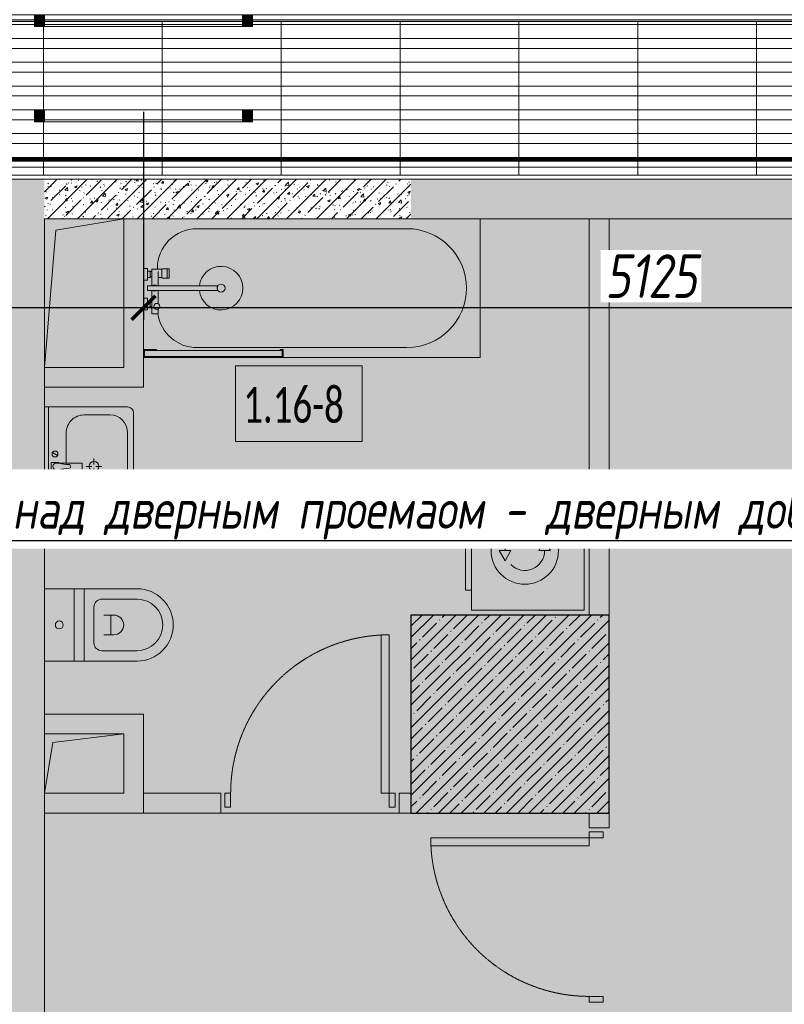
# Model space of a CAD drawing. Header units: millimetres. Extents: x -26897837 to 7466349, y -86687 to 22351.
# Tile 23 of 256: x 33703 to 37563, y -44944 to -39974. Entities that reach past the tile are written whole.
import ezdxf
from ezdxf import colors
from ezdxf.entities.mleader import LeaderData, LeaderLine
from ezdxf.math import Vec2, Vec3

# ---------------------------------------------------------------- set-up
doc = ezdxf.new("R2010")
doc.units = ezdxf.units.MM
for name, pattern in [('( Hidden )', [0.375, 0.25, -0.125]), ('-D1-02х01', [3, 2, -1]), ('-D1-03x03', [6, 3, -3]), ('DASHDOT', [25.4, 12.7, -6.35, 0, -6.35])]:
    doc.linetypes.add(name, pattern=pattern)
doc.layers.get('Defpoints').update_dxf_attribs({"color": 31})
for name, color, linetype, lineweight in [('_0', 7, 'Continuous', 13), ('A-000-MH_MASS', 7, '-D1-03x03', 5), ('A-010-A_ROOM', 7, 'Continuous', 18), ('A-200-M_WALL', 7, 'Continuous', 5), ('A-200-M_WALL_INT', 7, 'Continuous', 5), ('A-200-M_WALL_PAT', 7, 'Continuous', 5), ('A-230-M_FLOOR', 7, 'Continuous', 5), ('A-325-M_DOOR', 7, 'Continuous', 5), ('dim_light', 12, 'Continuous', 9), ('E-610-M_EPS', 7, 'Continuous', 5), ('M-520-M_DRAINAGE_FW', 7, 'Continuous', 5), ('M-567-M_MECH_EQP', 7, 'Continuous', 5), ('pot', 183, 'Continuous', 15), ('pot sh', 183, 'Continuous', 15), ('S-280-M_COLUMN', 7, 'Continuous', 5), ('Z-060-M_DETAIL', 7, 'Continuous', 5)]:
    doc.layers.add(name, color=color, linetype=linetype, lineweight=lineweight)
for name, color, linetype, lineweight, true_color in [('dim_razv', 7, 'DASHDOT', 9, 0x285228), ('light_pot', 7, 'Continuous', 15, 0x333300), ('pol', 7, 'Continuous', 15, 0x55666d)]:
    doc.layers.add(name, color=color, linetype=linetype, lineweight=lineweight, true_color=true_color)
doc.styles.add('Calibri Light_2', font='Calibri light.ttf', dxfattribs={"width": 0.7, "height": 250})
doc.styles.add('fl_iso paper', font='isocpeur.ttf', dxfattribs={"width": 0.8, "oblique": 10})
doc.styles.add('In tre', font='isocpeur.ttf', dxfattribs={"width": 0.8, "oblique": 10})
doc.dimstyles.new('In tre 1_75', dxfattribs={"dimtxt": 220, "dimasz": 120, "dimexe": 60, "dimexo": 10, "dimgap": 50, "dimtad": 1, "dimdec": 0, "dimrnd": 5, "dimzin": 0, "dimdsep": 46, "dimtxsty": 'fl_iso paper', "dimblk": 'ARCHTICK', "dimcen": 0, "dimdle": 60, "dimadec": 0, "dimazin": 0, "dimtfac": 1, "dimtdec": 0, "dimtofl": 0, "dimtmove": 1, "dimatfit": 1, "dimfxl": 1, "dimtfill": 1, "dimtolj": 1, "dimtzin": 0, "dimarcsym": 1})
pattern_1 = [(45, (36177.98, -48979.44), (-75.4342, 75.4342), [106.68, -17.78, 3.556, -17.78]), (45, (36177.98, -48904.05), (-75.4342, 75.4342), []), (50, (36177.98, -48979.44), (127.5292, -11.1576), [13.335, -146.685]), (355, (36177.98, -48979.44), (-24.6697, 133.74), [10.668, -117.348]), (100.451, (36188.6, -48980.37), (102.8597, 122.5818), [11.333, -124.663]), (46.184, (36177.98, -48943.88), (189.7552, -29.4304), [20.002, -220.027]), (96.636, (36193.79, -48946.33), (166.1822, 173.1996), [17, -186.995]), (351.184, (36177.98, -48943.88), (166.184, 173.1976), [16.002, -176.022]), (21, (36195.76, -48952.77), (106.1303, -71.586), [13.335, -146.685]), (326, (36195.76, -48952.77), (43.2619, 128.9318), [10.668, -117.348]), (71.451, (36204.6, -48958.73), (149.392, 57.345), [11.333, -124.663]), (37.5, (36177.975, -48979.436), (2.16223, 59.18836), [3.353, -112.573, 3.353, -115.773, -117.792]), (37.5, (36177.975, -48979.436), (2.16223, 59.18836), [-235.052, 3.353, -114.44]), (7.5, (36177.975, -48979.436), (46.77386, 70.12615), [3.353, -64.567, 3.353, -109.906, -44.894]), (7.5, (36177.975, -48979.436), (46.77386, 70.12615), [-181.178, 3.353, -41.542]), (327.5, (36138.326, -48979.436), (94.91367, -4.0101), [3.353, -41.097, 3.353, -135.331, -184.023]), (327.5, (36138.326, -48979.436), (94.91367, -4.0101), [-183.134, 3.353, -180.67]), (317.5, (36120.55, -48979.44), (103.6906, 17.7988), [3.353, -54.432, 3.353, -88.748, -130.683]), (317.5, (36120.55, -48979.44), (103.6906, 17.7988), [-149.885, 3.353, -127.33])]

# ---------------------------------------------------------------- blocks, each defined once
blk = doc.blocks.new('*U303')
at = {"layer": 'pol', "true_color": 0x007dfa, "transparency": 33554687}
h = blk.add_hatch(color=150, dxfattribs=at)
h.dxf.hatch_style = 1
h.paths.add_polyline_path([(37440, 0), (0, 0), (0, -10), (37440, -10)])
at = {"layer": 'pol', "color": 162, "true_color": 0x2c3cc9}
blk.add_lwpolyline([(37440, 0), (0, 0), (0, -10), (37440, -10)], close=True, dxfattribs=at)
blk = doc.blocks.new('*U319')
at = {"layer": 'light_pot', "linetype": 'ByBlock', "lineweight": 0}
h = blk.add_hatch(color=252, dxfattribs=at)
h.dxf.hatch_style = 1
h.paths.add_polyline_path([(-500, 30), (-550, 30), (-550, -30), (-500, -30)])
h = blk.add_hatch(color=252, dxfattribs=at)
h.dxf.hatch_style = 1
h.paths.add_polyline_path([(500, 30), (550, 30), (550, -30), (500, -30)])
for points in [[(-500, 30), (-550, 30), (-550, -30), (-500, -30)], [(500, -30), (-500, -30), (-500, 30), (500, 30)], [(500, 30), (550, 30), (550, -30), (500, -30)]]:
    blk.add_lwpolyline(points, close=True, dxfattribs=at)
blk = doc.blocks.new('_ArchTick')
at = {"color": 0, "linetype": 'ByBlock', "lineweight": 9, "const_width": 0.15}
blk.add_lwpolyline([(-0.5, -0.5), (0.5, 0.5)], dxfattribs=at)
blk = doc.blocks.new('*D367')
at = {"layer": 'Defpoints', "color": 0, "transparency": 16777216}
for p in [(39453, -41125.6), (34328, -41199.9), (34328, -41428.8)]:
    blk.add_point(p, dxfattribs=at)
at = {"layer": 'dim_light', "color": 0, "lineweight": -2, "transparency": 16777216}
for p, q in [((39453, -41135.6), (39453, -41488.8)), ((34328, -41209.9), (34328, -41488.8)), ((39513, -41428.8), (34268, -41428.8))]:
    blk.add_line(p, q, dxfattribs=at)
at = {"layer": 'dim_light', "color": 0, "lineweight": -2, "transparency": 16777216, "xscale": 120, "yscale": 120, "zscale": 120, "rotation": 180}
blk.add_blockref('_ArchTick', (34328, -41428.8), dxfattribs=at)
at = {"layer": 'dim_light', "color": 0, "lineweight": -2, "transparency": 16777216, "xscale": 120, "yscale": 120, "zscale": 120}
blk.add_blockref('_ArchTick', (39453, -41428.8), dxfattribs=at)
at = {"layer": 'dim_light', "color": 0, "transparency": 16777216, "insert": (36890.5, -41268.8), "char_height": 220, "attachment_point": 5, "style": 'fl_iso paper', "bg_fill": 3, "box_fill_scale": 1.1, "bg_fill_color": 256, "bg_fill_true_color": 13158600, "bg_fill_transparency": 0}
blk.add_mtext('\\A1;5125', dxfattribs=at)
blk = doc.blocks.new('*D368')
at = {"layer": 'Defpoints', "color": 0, "transparency": 16777216}
for p in [(30203, -40429.4), (34328, -40429.4), (30203, -41428.8)]:
    blk.add_point(p, dxfattribs=at)
at = {"layer": 'dim_light', "color": 0, "lineweight": -2, "transparency": 16777216}
for p, q in [((30203, -40439.4), (30203, -41488.8)), ((34328, -40439.4), (34328, -41488.8)), ((34388, -41428.8), (30143, -41428.8))]:
    blk.add_line(p, q, dxfattribs=at)
at = {"layer": 'dim_light', "color": 0, "lineweight": -2, "transparency": 16777216, "xscale": 120, "yscale": 120, "zscale": 120, "rotation": 180}
blk.add_blockref('_ArchTick', (30203, -41428.8), dxfattribs=at)
at = {"layer": 'dim_light', "color": 0, "lineweight": -2, "transparency": 16777216, "xscale": 120, "yscale": 120, "zscale": 120}
blk.add_blockref('_ArchTick', (34328, -41428.8), dxfattribs=at)
at = {"layer": 'dim_light', "color": 0, "transparency": 16777216, "insert": (32265.5, -41268.8), "char_height": 220, "attachment_point": 5, "style": 'fl_iso paper', "bg_fill": 3, "box_fill_scale": 1.1, "bg_fill_color": 256, "bg_fill_true_color": 13158600, "bg_fill_transparency": 0}
blk.add_mtext('\\A1;4125', dxfattribs=at)
blk = doc.blocks.new('A_MEQ_OpeningShaft-Rectangular - ОВ-8469839-50_AS_Plan_13')
at = {"layer": 'Z-060-M_DETAIL', "linetype": '-D1-03x03'}
blk.add_hatch(color=256, dxfattribs=at).paths.add_polyline_path([(0, -750), (57.1, -57.1), (400, 0), (0, 0), (0, -652.7)])
at = {"layer": 'A-000-MH_MASS'}
for p, q in [((400, 0), (0, 0)), ((0, 0), (0, -750)), ((400, -750), (400, 0)), ((0, -750), (400, -750))]:
    blk.add_line(p, q, dxfattribs=at)
at = {"layer": 'Z-060-M_DETAIL'}
for p, q in [((400, 0), (0, 0)), ((0, 0), (0, -750)), ((57.1, -57.1), (400, 0)), ((400, 0), (400, -750)), ((0, -750), (57.1, -57.1)), ((0, -750), (400, -750))]:
    blk.add_line(p, q, dxfattribs=at)
blk = doc.blocks.new('MR_Стиральная машина - Стиральная машина_600-2464872-50_AS_Plan_13')
at = {"layer": 'E-610-M_EPS'}
for p, q in [((300, 0), (-300, 0)), ((-300, 0), (-300, -570)), ((300, -570), (300, 0)), ((0, -170), (-52, -200)), ((0, -230), (0, -170)), ((-52, -200), (0, -230)), ((0, -370), (0, -430)), ((52, -400), (0, -370)), ((0, -430), (52, -400)), ((-300, -570), (300, -570)), ((-200, -570), (-200, -600)), ((200, -600), (200, -570)), ((-200, -600), (200, -600))]:
    blk.add_line(p, q, dxfattribs=at)
for radius, start, end in [(170, 360, 180), (100, 135, 270), (100, 315, 90), (170, 180, 360)]:
    blk.add_arc((0, -300), radius, start, end, dxfattribs=at)
blk = doc.blocks.new('MR_Ванна - Санузел с ванной_1700x700-V74-50_AS_Plan_13')
at = {"layer": 'M-520-M_DRAINAGE_FW'}
for p, q in [((-800, 0), (-800, 700)), ((-800, 700), (195.1, 700)), ((210, 700.1), (195, 700.1)), ((195, 700.1), (195, 660)), ((210, 695.1), (210, 700.1)), ((210, 700), (885, 700)), ((900, 700), (885, 700)), ((885, 700), (885, 695.1)), ((900, 660), (900, 700)), ((630, 650), (-430, 650)), ((195, 660), (210, 660)), ((200, 665), (200, 695.1)), ((200, 695.1), (210, 695.1)), ((200, 695.1), (200, 665)), ((895, 695.1), (200, 695.1)), ((210, 665), (200, 665)), ((200, 665), (895, 665)), ((210, 660), (210, 665)), ((895, 665), (835, 665)), ((835, 665), (835, 660)), ((835, 660), (900, 660)), ((885, 695.1), (895, 695.1)), ((895, 695.1), (895, 665)), ((895, 665), (895, 695.1)), ((826.3, 479.1), (858, 479.1)), ((826.3, 455.7), (826.3, 479.1)), ((858, 479.1), (858, 361.3)), ((880, 459.8), (900, 459.8)), ((880, 400), (880, 459.8)), ((900, 459.8), (900, 400)), ((826.3, 361.3), (826.3, 428.7)), ((858, 443.3), (866, 443.3)), ((858, 416.4), (858, 443.3)), ((866, 416.4), (858, 416.4)), ((866, 446), (880, 446)), ((866, 414), (866, 446)), ((866, 443.3), (866, 416.4)), ((880, 414), (866, 414)), ((880, 446), (880, 414)), ((900, 400), (880, 400)), ((524.9, 361.3), (880, 361.3)), ((880, 361.3), (880, 338.7)), ((880, 338.7), (524.9, 338.7)), ((770.9, 251.9), (770.9, 298.9)), ((770.9, 298.9), (780, 298.9)), ((780, 251.9), (780, 298.9)), ((780, 298.9), (807.5, 298.9)), ((780, 298.9), (780, 251.9)), ((807.5, 298.9), (807.5, 251.9)), ((826.3, 266.7), (826.3, 338.7)), ((858, 338.7), (858, 266.7)), ((880, 250.2), (880, 310)), ((880, 310), (900, 310)), ((900, 310), (900, 250.2)), ((780, 251.9), (770.9, 251.9)), ((807.5, 251.9), (780, 251.9)), ((807.5, 253.8), (807.5, 296.6)), ((807.5, 296.6), (826.3, 296.6)), ((858, 253.8), (807.5, 253.8)), ((830, 250), (830, 253.8)), ((858, 266.7), (858, 293.6)), ((858, 293.6), (866, 293.6)), ((858, 266.7), (858, 253.8)), ((866, 266.7), (858, 266.7)), ((866, 264), (866, 296)), ((866, 296), (880, 296)), ((866, 293.6), (866, 266.7)), ((880, 264), (866, 264)), ((880, 296), (880, 264)), ((900, 250.2), (880, 250.2)), ((-430, 50), (630, 50))]:
    blk.add_line(p, q, dxfattribs=at)
for centre, radius, start, end in [((-430, 350), 300, 90, 270), ((630, 450), 200, 8.4081, 90), ((508.5, 350), 110, 5.916, 354.084), ((832.8, 442.2), 15, 90, 270), ((832.8, 442.2), 15, 244.0483, 115.9517), ((832.8, 442.2), 15, 270, 90), ((508.5, 350), 20, 90, 270), ((508.5, 350), 20, 270, 90), ((508.5, 350), 20, 325.4667, 34.5333), ((843.9, 350), 15.5, 47.0093, 132.9907), ((843.9, 350), 15.5, 227.0093, 312.9907), ((630, 250), 200, 270, 360)]:
    blk.add_arc(centre, radius, start, end, dxfattribs=at)
blk = doc.blocks.new('MR_Тумба-Умывальник с зеркалом - Тумба-умывальник_600-V58-50_AS_Plan_13')
at = {"layer": 'M-520-M_DRAINAGE_FW'}
for p, q in [((-300, 0), (-300, -420)), ((300, -420), (300, 0)), ((-300, -20), (300, -20)), ((-69.7, -39.8), (-55.6, -66.3)), ((20, -33.1), (-20, -33.1)), ((-20, -33.1), (-20, -73.1)), ((20, -73.1), (20, -33.1)), ((69.7, -39.8), (55.6, -66.3)), ((-20, -73.1), (-17, -73.1)), ((-17, -60), (-17, -73.1)), ((-17, -73.1), (-17, -187.9)), ((17, -73.1), (17, -60)), ((17, -187.9), (17, -73.1)), ((17, -73.1), (20, -73.1)), ((-17, -110), (-170, -110)), ((170, -110), (17, -110)), ((-14, -190.9), (14, -190.9)), ((-260, -200), (-260, -330)), ((0, -210), (0, -240)), ((260, -330), (260, -200)), ((-10, -250), (-40, -250)), ((0, -290), (0, -260)), ((40, -250), (10, -250)), ((-170, -420), (170, -420)), ((-270, -450), (270, -450))]:
    blk.add_line(p, q, dxfattribs=at)
for centre, radius, start, end in [((-62.7, -53.1), 15, 360, 180), ((0, -60), 17, 360, 180), ((62.7, -53.1), 15, 360, 180), ((-62.7, -53.1), 15, 180, 360), ((-217.6, -129.9), 208.5, 1.5946, 15.8177), ((217.6, -129.9), 208.5, 164.1823, 178.4054), ((62.7, -53.1), 15, 180, 360), ((-170, -200), 90, 90, 180), ((0, -124.1), 9.19, 180, 360), ((170, -200), 90, 360, 90), ((-14, -187.9), 3, 180, 270), ((-14, -187.9), 3, 195, 255), ((14, -187.9), 3, 270, 0), ((14, -187.9), 3, 285, 345), ((0, -250), 25, 0, 180), ((0, -250), 25, 180, 0), ((-170, -330), 90, 180, 270), ((170, -330), 90, 270, 360), ((-270, -420), 30, 180, 270), ((270, -420), 30, 270, 360)]:
    blk.add_arc(centre, radius, start, end, dxfattribs=at)
blk = doc.blocks.new('MR_Унитаз напольный - Санузел с ванной-2446141-50_AS_Plan_13')
at = {"layer": 'M-520-M_DRAINAGE_FW'}
for p, q in [((-182.5, 200), (-182.5, 50)), ((182.5, 200), (-182.5, 200)), ((182.5, 50), (182.5, 200)), ((-182.5, 50), (182.5, 50)), ((182.5, 50), (-182.5, 50)), ((-182.5, 50), (-182.5, 0)), ((182.5, 0), (182.5, 50)), ((-182.5, 0), (182.5, 0)), ((182.5, 0), (-182.5, 0)), ((-182.5, 0), (-182.5, -267.5)), ((182.5, -267.5), (182.5, 0)), ((-130, -267.5), (-130, -90)), ((-90, -50), (90, -50)), ((130, -90), (130, -267.5)), ((-50, -150), (-50, -100)), ((-50, -135), (50, -135)), ((50, -100), (50, -150))]:
    blk.add_line(p, q, dxfattribs=at)
for centre, radius, start, end in [((0, 125), 20, 0, 180), ((0, 125), 20, 180, 0), ((-90, -90), 40, 90, 180), ((90, -90), 40, 360, 90), ((0, -150), 50, 180, 0), ((0, -267.5), 182.5, 180, 360), ((0, -267.5), 130, 180, 0)]:
    blk.add_arc(centre, radius, start, end, dxfattribs=at)
blk = doc.blocks.new('A_DOR_Door - INT_3_Single_900Wx2100H-7216580-50_AS_Plan_13')
at = {"layer": 'A-325-M_DOOR'}
for p, q in [((-430, 20), (-400, 20)), ((-430, -50), (-430, 20)), ((-400, 20), (-400, -50)), ((400, -50), (400, 20)), ((400, 20), (430, 20)), ((430, 20), (430, -50)), ((-400, -50), (-430, -50)), ((-400, -50), (-400, -850)), ((-360, -50), (-400, -50)), ((-400, -50), (-400, -850)), ((-360, -850), (-360, -50)), ((430, -50), (400, -50)), ((-400, -850), (-360, -850))]:
    blk.add_line(p, q, dxfattribs=at)
at = {"layer": 'A-325-M_DOOR', "linetype": '-D1-02х01'}
blk.add_arc((-400, -50), 800, 270, 0, dxfattribs=at)
blk = doc.blocks.new('A_DOR_Door - INT_3_Single_900Wx2100H-8322855-50_AS_Plan_13')
at = {"layer": 'A-325-M_DOOR'}
for p, q in [((-430, 20), (-400, 20)), ((-430, -50), (-430, 20)), ((-400, 20), (-400, -50)), ((400, -50), (400, 20)), ((400, 20), (430, 20)), ((430, 20), (430, -50)), ((-400, -50), (-430, -50)), ((-400, -50), (-400, -850)), ((-360, -50), (-400, -50)), ((-400, -50), (-400, -850)), ((-360, -850), (-360, -50)), ((430, -50), (400, -50)), ((-400, -850), (-360, -850))]:
    blk.add_line(p, q, dxfattribs=at)
at = {"layer": 'A-325-M_DOOR', "linetype": '-D1-02х01'}
blk.add_arc((-400, -50), 800, 270, 0, dxfattribs=at)
blk = doc.blocks.new('A_MEQ_OpeningShaft-Rectangular - ВК-8494399-50_AS_Plan_13')
at = {"layer": 'Z-060-M_DETAIL', "linetype": '-D1-03x03'}
blk.add_hatch(color=256, dxfattribs=at).paths.add_polyline_path([(0, -300), (42.9, -42.9), (400, 0), (0, 0), (0, -32.5)])
at = {"layer": 'A-000-MH_MASS'}
for p, q in [((400, 0), (0, 0)), ((0, 0), (0, -300)), ((400, -300), (400, 0)), ((0, -300), (400, -300))]:
    blk.add_line(p, q, dxfattribs=at)
at = {"layer": 'Z-060-M_DETAIL'}
for p, q in [((400, 0), (0, 0)), ((0, 0), (0, -300)), ((0, -300), (42.9, -42.9)), ((42.9, -42.9), (400, 0)), ((400, 0), (400, -300)), ((0, -300), (400, -300))]:
    blk.add_line(p, q, dxfattribs=at)

msp = doc.modelspace()

# ---------------------------------------------------------------- hatches: boundary and pattern name
at = {"layer": '_0', "transparency": 33554534}
h = msp.add_hatch(color=252, dxfattribs=at)
h.dxf.hatch_style = 1
h.paths.add_polyline_path([(17837.9, -49734.4), (25204.6, -19284.4), (73878, -19284.4), (73878, -49734.4)])
h.paths.add_polyline_path([(28728, -40979.4), (28728, -37429.4), (30528, -37429.4), (30528, -30029.4), (28477.6, -30029.4), (28478, -28029.4), (29978, -28029.4), (29978, -27479.4), (32178, -27479.4), (32178, -28029.4), (44478, -28029.4), (44478, -27979.4), (45303, -27979.4), (45303, -27379.4), (47528, -27379.4), (47528, -27979.4), (53578, -27979.4), (53578, -27379.4), (55478, -27379.4), (55478, -27979.4), (64478, -27979.4), (64478, -26229.4), (67788, -26229.4), (67788, -28219.4), (66578, -28219.4), (66578, -30029.4), (62978, -30029.4), (62078, -30029.4), (58628, -30029.4), (58628, -38979.4), (61728, -38979.4), (62978, -38979.4), (66878, -38979.4), (66878, -41429.4), (64488, -41429.4), (64488, -41029.4), (59923, -41029.4), (59923, -41629.4), (57898, -41629.4), (57898, -41029.4), (47038, -41029.4), (47038, -41629.4), (44138, -41629.4), (44138, -40979.4)], flags=16)
at = {"layer": 'A-200-M_WALL_PAT'}
h = msp.add_hatch(dxfattribs=at)
h.set_pattern_fill('FP_50', color=256, style=0, pattern_type=2)
h.set_pattern_definition(pattern_1)
h.paths.add_polyline_path([(33512.3, -40979.4), (33828, -40979.4), (33828, -40779.4), (31628, -40779.4), (31628, -40979.4), (33270.8, -40979.4)])
h.paths.add_polyline_path([(30538, -40979.4), (30578, -40979.4), (30578, -40779.4), (30528, -40779.4), (30528, -40979.4)])
h = msp.add_hatch(dxfattribs=at)
h.set_pattern_fill('FP_50', color=256, style=0, pattern_type=2)
h.set_pattern_definition(pattern_1)
h.paths.add_polyline_path([(35678, -40979.4), (35678, -40779.4), (33828, -40779.4), (33828, -40979.4), (35678, -40979.4)])
h = msp.add_hatch(dxfattribs=at)
h.set_pattern_fill('FP_50', color=256, style=0, pattern_type=2)
h.set_pattern_definition(pattern_1)
h.paths.add_polyline_path([(44138, -40979.4), (44138, -40779.4), (41688, -40779.4), (41688, -40979.4), (43618.6, -40979.4)])
h.paths.add_polyline_path([(40600, -40979.4), (40638, -40979.4), (40638, -40779.4), (35678, -40779.4), (35678, -40979.4), (40598, -40979.4)])
h = msp.add_hatch(dxfattribs=at)
h.set_pattern_fill('FP_50', color=256, style=0, pattern_type=2)
h.set_pattern_definition(pattern_1)
h.paths.add_polyline_path([(33828, -49479.4), (33828, -40979.4), (33628, -40979.4), (33628, -49479.4)])
at = {"layer": 'S-280-M_COLUMN'}
h = msp.add_hatch(dxfattribs=at)
h.set_pattern_fill('FP_1', color=256, style=0, pattern_type=2)
h.set_pattern_definition([(45, (36177.975, -48979.44), (-57.0246, 57.0246), []), (45, (36235, -48979.44), (-57.0246, 57.0246), [100.806, -20.161, 3.353, -16.808])])
h.paths.add_polyline_path([(35678, -43979.4), (36678, -43979.4), (36678, -42979.4), (35678, -42979.4), (35678, -43612)])

# ---------------------------------------------------------------- linework, layer by layer
at = {"layer": 'A-010-A_ROOM', "lineweight": 5, "flags": 128}
msp.add_lwpolyline([(34791.6, -41722.2), (35432.1, -41722.2), (35432.1, -42103.2), (34791.6, -42103.2)], close=True, dxfattribs=at)
at = {"layer": 'A-200-M_WALL'}
for p, q in [((40638, -40759.4), (31628, -40759.4)), ((34328, -40979.4), (34228, -40979.4)), ((33828, -41729.4), (33828, -41829.4)), ((33828, -43479.4), (33828, -43579.4)), ((33828, -43879.4), (33828, -43979.4))]:
    msp.add_line(p, q, dxfattribs=at)
at = {"layer": 'A-200-M_WALL', "lineweight": 9}
for p, q in [((31628, -40779.4), (40638, -40779.4)), ((34328, -41229.7), (34328, -40979.4)), ((34328, -40979.4), (40598, -40979.4)), ((34328, -41379.4), (34328, -41289.4)), ((34328, -41639.4), (34328, -41439.2)), ((34328, -41829.4), (34328, -41679.4)), ((33828, -42846.9), (33828, -41829.4)), ((33828, -41829.4), (34328, -41829.4)), ((33828, -43479.4), (33828, -43211.9)), ((34328, -43479.4), (33828, -43479.4)), ((34328, -43979.4), (34328, -43479.4)), ((33828, -49479.4), (33828, -43979.4)), ((33828, -43979.4), (34328, -43979.4))]:
    msp.add_line(p, q, dxfattribs=at)
at = {"layer": 'A-200-M_WALL_INT'}
for p, q in [((36578, -42979.4), (36578, -40979.4)), ((36678, -40979.4), (36678, -42979.4)), ((34328, -43879.4), (34718, -43879.4)), ((34718, -43879.4), (34718, -43979.4)), ((35618, -43879.4), (35678, -43879.4)), ((35618, -43979.4), (35618, -43879.4)), ((34718, -43979.4), (34328, -43979.4)), ((35678, -43979.4), (35618, -43979.4)), ((36578, -44054.4), (36578, -43979.4)), ((36678, -43979.4), (36678, -44054.4)), ((36678, -44054.4), (36578, -44054.4))]:
    msp.add_line(p, q, dxfattribs=at)
at = {"layer": 'A-230-M_FLOOR'}
msp.add_line((35618, -43979.4), (34718, -43979.4), dxfattribs=at)
at = {"layer": 'dim_light'}
msp.add_lwpolyline([(64798, -40759.4), (28948, -40759.4), (28948, -38179.4), (30508, -38179.4), (30508, -38309.4), (30748, -38309.4), (30748, -29809.4), (28698, -29809.4), (28698, -29129.4), (28748, -29129.4), (28748, -28249.4), (64798, -28249.4)], dxfattribs=at)
at = {"layer": 'pol', "color": 0}
msp.add_lwpolyline([(47888, -40759.4), (41688, -40759.4), (41688, -40919.4), (40638.9, -40920.3), (40638.9, -40759.4), (31628, -40759.4), (31628, -40919.4), (30578, -40919.4), (30578, -40759.4), (28948, -40759.4), (28948, -40679.4), (28788, -40679.4), (28788, -39629.4)], dxfattribs=at)
at = {"layer": 'pol'}
for points in [[(33223, -40759.4), (33223, -39984.4), (33823, -39984.4), (33823, -40759.4)], [(33823, -40759.4), (33823, -39984.4), (34423, -39984.4), (34423, -40759.4)], [(34423, -40759.4), (34423, -39984.4), (35023, -39984.4), (35023, -40759.4)], [(35023, -40759.4), (35023, -39984.4), (35623, -39984.4), (35623, -40759.4)], [(35623, -40759.4), (35623, -39984.4), (36223, -39984.4), (36223, -40759.4)], [(36223, -40759.4), (36223, -39984.4), (36823, -39984.4), (36823, -40759.4)], [(36823, -40759.4), (36823, -39984.4), (37423, -39984.4), (37423, -40759.4)], [(37423, -40759.4), (37423, -39984.4), (38023, -39984.4), (38023, -40759.4)]]:
    msp.add_lwpolyline(points, dxfattribs=at)
at = {"layer": 'pot', "color": 0, "linetype": 'ByBlock'}
msp.add_lwpolyline([(64798, -40759.4), (28948, -40759.4), (28948, -38179.4), (30508, -38179.4), (30508, -38309.4), (30748, -38309.4), (30748, -29809.4), (28698, -29809.4), (28698, -29129.4), (28748, -29129.4), (28748, -28249.4), (64798, -28249.4)], dxfattribs=at)
at = {"layer": 'pot sh'}
for points in [[(28948, -39949.4), (66658, -39949.4), (66658, -39999.4), (28948, -39999.4)], [(28948, -40069.4), (66658, -40069.4), (66658, -40119.4), (28948, -40119.4)], [(28948, -40189.4), (66658, -40189.4)], [(66658, -40239.4), (28948, -40239.4)], [(28948, -40309.4), (66658, -40309.4)], [(66658, -40359.4), (28948, -40359.4)], [(28948, -40429.4), (66658, -40429.4)], [(66658, -40479.4), (28948, -40479.4)], [(28948, -40549.4), (66658, -40549.4)], [(66658, -40599.4), (28948, -40599.4)], [(28948, -40669.4), (66658, -40669.4)], [(66658, -40719.4), (28948, -40719.4)]]:
    msp.add_lwpolyline(points, dxfattribs=at)
at = {"layer": 'S-280-M_COLUMN', "lineweight": 25}
for p, q in [((35678, -42979.4), (35678, -43979.4)), ((36678, -42979.4), (35678, -42979.4)), ((36678, -43979.4), (36678, -42979.4)), ((35678, -43979.4), (36678, -43979.4))]:
    msp.add_line(p, q, dxfattribs=at)

# ---------------------------------------------------------------- block references
at = {"layer": 'A-325-M_DOOR', "color": 8, "true_color": 0x7f7f7f}
for name, p, rotation in [('A_DOR_Door - INT_3_Single_900Wx2100H-8322855-50_AS_Plan_13', (35168, -43929.4), 180), ('A_DOR_Door - INT_3_Single_900Wx2100H-7216580-50_AS_Plan_13', (36628, -44504.4), 269.9999999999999)]:
    msp.add_blockref(name, p, dxfattribs=dict(at, rotation=rotation))
at = {"layer": 'E-610-M_EPS', "rotation": 269.9999999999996}
msp.add_blockref('MR_Стиральная машина - Стиральная машина_600-2464872-50_AS_Plan_13', (36553, -42654.4), dxfattribs=at)
at = {"layer": 'light_pot', "color": 0, "linetype": 'ByBlock', "lineweight": -2, "transparency": 16777216}
for p in [(34328, -39979.4), (34328, -40459.4)]:
    msp.add_blockref('*U319', p, dxfattribs=at)
at = {"layer": 'M-520-M_DRAINAGE_FW'}
for name, p, rotation in [('MR_Ванна - Санузел с ванной_1700x700-V74-50_AS_Plan_13', (35228, -40979.4), 180), ('MR_Тумба-Умывальник с зеркалом - Тумба-умывальник_600-V58-50_AS_Plan_13', (33828, -42229.4), 89.99999999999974), ('MR_Унитаз напольный - Санузел с ванной-2446141-50_AS_Plan_13', (34028, -43029.4), 89.99999999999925)]:
    msp.add_blockref(name, p, dxfattribs=dict(at, rotation=rotation))
at = {"layer": 'M-567-M_MECH_EQP'}
for name, p in [('A_MEQ_OpeningShaft-Rectangular - ОВ-8469839-50_AS_Plan_13', (33828, -40979.4)), ('A_MEQ_OpeningShaft-Rectangular - ВК-8494399-50_AS_Plan_13', (33828, -43579.4))]:
    msp.add_blockref(name, p, dxfattribs=at)
at = {"layer": 'pol'}
msp.add_blockref('*U303', (28788, -39974.4), dxfattribs=at)

# ---------------------------------------------------------------- texts
at = {"layer": 'A-010-A_ROOM', "lineweight": 5, "insert": (34831.4, -41828.4), "char_height": 180, "width": 709.493, "attachment_point": 1, "style": 'Calibri Light_2'}
msp.add_mtext('1.16-8 ', dxfattribs=at)

# ---------------------------------------------------------------- next in the draw order: dimensions: what is measured, and where the dimension line sits
at = {"layer": 'dim_light'}
dim = msp.add_linear_dim(base=(34328, -41428.8), p1=(39453, -41125.6), p2=(34328, -41199.9), dimstyle='In tre 1_75', dxfattribs=at)
dim.commit()
dim.dimension.update_dxf_attribs({"geometry": '*D367', "text_midpoint": (36890.5, -41268.8)})

# ---------------------------------------------------------------- next in the draw order: dimensions: what is measured, and where the dimension line sits
dim = msp.add_linear_dim(base=(30203, -41428.8), p1=(34328, -40429.4), p2=(30203, -40429.4), dimstyle='In tre 1_75', dxfattribs=at)
dim.commit()
dim.dimension.update_dxf_attribs({"geometry": '*D368', "text_midpoint": (32265.5, -41268.8)})

# ---------------------------------------------------------------- next in the draw order: linework, layer by layer
at = {"layer": 'dim_razv', "color": 1, "linetype": '( Hidden )', "ltscale": 10, "true_color": 0xff0a0a, "const_width": 25}
msp.add_lwpolyline([(40638, -40679.4), (31628, -40679.4)], dxfattribs=at)

# ---------------------------------------------------------------- next in the draw order: leaders
at = {"layer": 'dim_razv', "color": 0, "linetype": 'ByBlock'}
ml = msp.add_multileader_mtext('Standard', dxfattribs=at)
ml.set_content('Отделка над дверным проемаом - дверным добором', style='In tre')
ml.set_leader_properties()
ml.build(insert=Vec2(0, 0))
ml.multileader.update_dxf_attribs({"text_left_attachment_type": 6, "text_right_attachment_type": 6, "dogleg_length": 1, "arrow_head_size": 0, "scale": 50})
ctx = ml.context
ctx.base_point, ctx.scale, ctx.char_height, ctx.arrow_head_size, ctx.landing_gap_size, ctx.plane_origin = Vec3(32746.4, -42604.1), 50, 200, 0, 4.5, Vec3(39558.3, -37764.2)
ctx.left_attachment, ctx.right_attachment = 6, 6
notes = []
notes.append((ctx, [(1, (1, 1, 0), (32696.4, -42604.1), (1, 0), 50, [(1, [(31103, -40679.4)], 0, [])])]))
ctx.mtext.insert, ctx.mtext.width, ctx.mtext.defined_height, ctx.mtext.flow_direction = Vec3(32750.9, -42344.1), 3092.716, 696.6, 5
ctx.mtext.has_bg_fill, ctx.mtext.bg_color, ctx.mtext.bg_scale_factor, ctx.mtext.bg_transparency, ctx.mtext.use_window_bg_color = 1, -1027028792, 1.5, 0, 1
for ctx, leaders in notes:
    for number, flags, end, landing, length, lines in leaders:
        leader = LeaderData()
        leader.index, (leader.has_last_leader_line, leader.has_dogleg_vector, leader.attachment_direction) = number, flags
        leader.last_leader_point, leader.dogleg_vector, leader.dogleg_length = Vec3(end), Vec3(landing), length
        for number, points, colour, breaks in lines:
            line = LeaderLine()
            line.index, line.vertices, line.color, line.breaks = number, Vec3.list(points), colors.encode_raw_color(colour), breaks
            leader.lines.append(line)
        ctx.leaders.append(leader)

doc.saveas('drawing.dxf')
